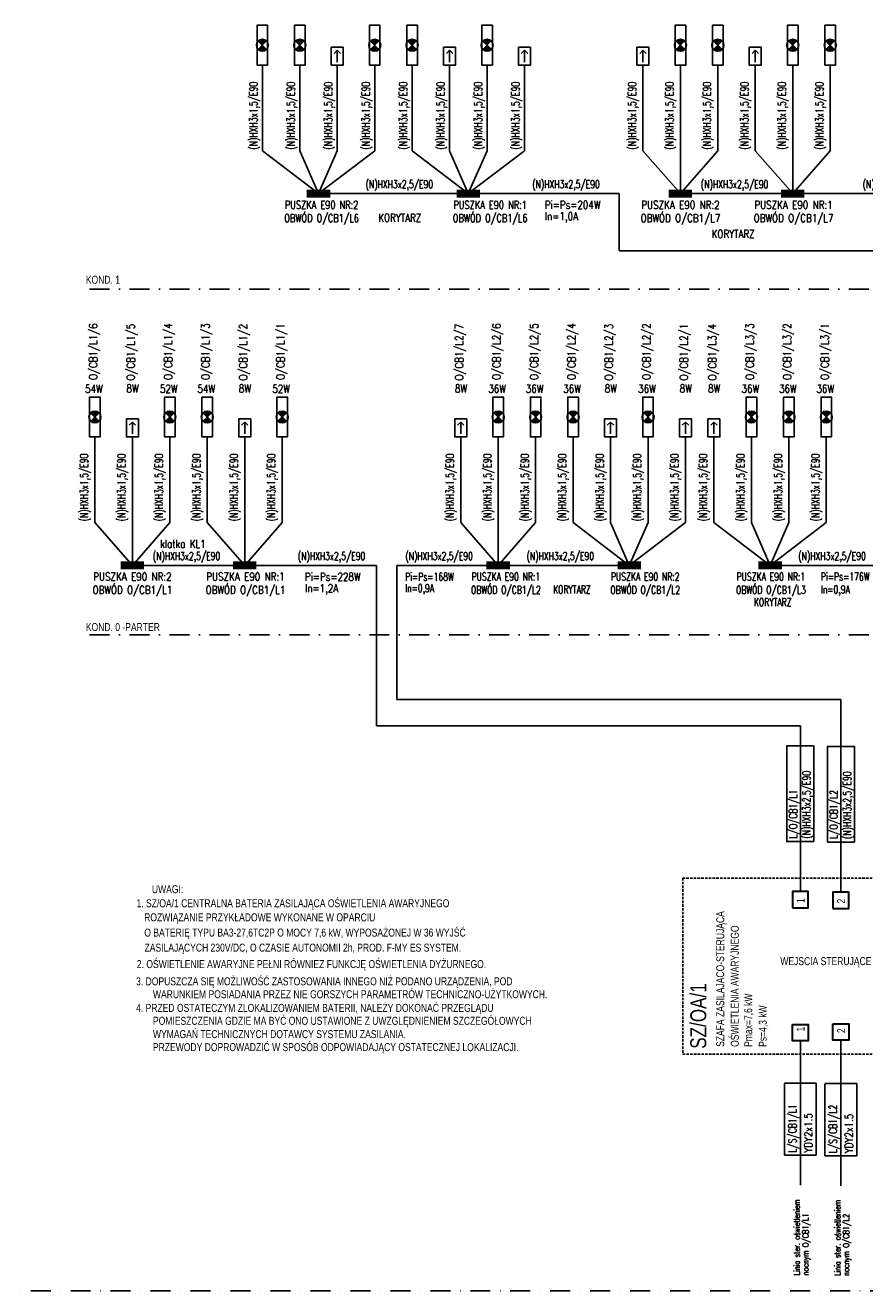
# Model space of a CAD drawing. Header units: inches. Extents: x -145354 to -97635, y 38777 to 78670.
# Tile 210 of 231: x -117612 to -115510, y 47504 to 50674. Entities that reach past the tile are written whole.
import ezdxf
from ezdxf.enums import TextEntityAlignment as Align

# ---------------------------------------------------------------- set-up
doc = ezdxf.new("R2010")
doc.units = ezdxf.units.IN
doc.header["$MEASUREMENT"] = 0
doc.linetypes.add('DASHDOT', pattern=[1, 0.5, -0.25, 0, -0.25])
doc.linetypes.add('HIDDEN', pattern=[0.375, 0.25, -0.125])
doc.layers.add('1CZ', color=6, linetype='Continuous', lineweight=30)
for name, color, linetype in [('E-90', 2, 'Continuous'), ('E35', 6, 'Continuous'), ('E50', 3, 'Continuous'), ('URZADZENIA', 3, 'Continuous')]:
    doc.layers.add(name, color=color, linetype=linetype)
doc.styles.add('ROMANS', font='romans', dxfattribs={"width": 0.85})

# ---------------------------------------------------------------- blocks, each defined once
blk = doc.blocks.new('kier')
at = {"layer": 'E35', "ltscale": 0.2}
for p, q in [((7.8, 15), (15.9, 23.1)), ((37.6, 15), (7.8, 15)), ((7.8, 15), (15.9, 6.9))]:
    blk.add_line(p, q, dxfattribs=at)
blk.add_lwpolyline([(0, 30), (45, 30), (45, 0), (0, 0)], close=True, dxfattribs=at)

msp = doc.modelspace()

# ---------------------------------------------------------------- hatches: boundary and pattern name
at = {"layer": 'E35'}
h = msp.add_hatch(color=256, dxfattribs=at)
h.paths.add_polyline_path([(-117007.93, 50634.65, 0.4187988), (-117029.31, 50634.49), (-117018.54, 50624.05)])
h.paths.add_polyline_path([(-117007.77, 50613.61), (-117018.54, 50624.05), (-117029.15, 50613.44, 0.4187988)])
h = msp.add_hatch(color=256, dxfattribs=at)
h.paths.add_polyline_path([(-116914.13, 50634.65, 0.4187988), (-116935.51, 50634.49), (-116924.74, 50624.05)])
h.paths.add_polyline_path([(-116913.97, 50613.61), (-116924.74, 50624.05), (-116935.35, 50613.44, 0.4187988)])
h = msp.add_hatch(color=256, dxfattribs=at)
h.paths.add_polyline_path([(-116726.53, 50634.65, 0.4187988), (-116747.91, 50634.49), (-116737.14, 50624.05)])
h.paths.add_polyline_path([(-116726.36, 50613.61), (-116737.14, 50624.05), (-116747.74, 50613.44, 0.4187988)])
h = msp.add_hatch(color=256, dxfattribs=at)
h.paths.add_polyline_path([(-116632.73, 50634.65, 0.4187988), (-116654.11, 50634.49), (-116643.33, 50624.05)])
h.paths.add_polyline_path([(-116632.56, 50613.61), (-116643.33, 50624.05), (-116653.94, 50613.44, 0.4187988)])
h = msp.add_hatch(color=256, dxfattribs=at)
h.paths.add_polyline_path([(-116445.13, 50634.65, 0.4187988), (-116466.5, 50634.49), (-116455.73, 50624.05)])
h.paths.add_polyline_path([(-116444.96, 50613.61), (-116455.73, 50624.05), (-116466.34, 50613.44, 0.4187988)])
h = msp.add_hatch(color=256, dxfattribs=at)
h.paths.add_polyline_path([(-115960.86, 50634.65, 0.4187988), (-115982.24, 50634.49), (-115971.47, 50624.05)])
h.paths.add_polyline_path([(-115960.7, 50613.61), (-115971.47, 50624.05), (-115982.08, 50613.44, 0.4187988)])
h = msp.add_hatch(color=256, dxfattribs=at)
h.paths.add_polyline_path([(-115867.06, 50634.65, 0.4187988), (-115888.44, 50634.49), (-115877.67, 50624.05)])
h.paths.add_polyline_path([(-115866.9, 50613.61), (-115877.67, 50624.05), (-115888.27, 50613.44, 0.4187988)])
h = msp.add_hatch(color=256, dxfattribs=at)
h.paths.add_polyline_path([(-115679.46, 50634.65, 0.4187988), (-115700.84, 50634.49), (-115690.07, 50624.05)])
h.paths.add_polyline_path([(-115679.29, 50613.61), (-115690.07, 50624.05), (-115700.67, 50613.44, 0.4187988)])
h = msp.add_hatch(color=256, dxfattribs=at)
h.paths.add_polyline_path([(-115585.59, 50634.65, 0.4187988), (-115606.97, 50634.49), (-115596.2, 50624.05)])
h.paths.add_polyline_path([(-115585.43, 50613.61), (-115596.2, 50624.05), (-115606.81, 50613.44, 0.4187988)])
h = msp.add_hatch(color=256, dxfattribs=at)
h.paths.add_polyline_path([(-117427.27, 49703.19, 0.4187988), (-117448.65, 49703.03), (-117437.88, 49692.59)])
h.paths.add_polyline_path([(-117427.1, 49682.15), (-117437.88, 49692.59), (-117448.48, 49681.98, 0.4187988)])
h = msp.add_hatch(color=256, dxfattribs=at)
h.paths.add_polyline_path([(-117239.67, 49703.19, 0.4187988), (-117261.04, 49703.03), (-117250.27, 49692.59)])
h.paths.add_polyline_path([(-117239.5, 49682.15), (-117250.27, 49692.59), (-117260.88, 49681.98, 0.4187988)])
h = msp.add_hatch(color=256, dxfattribs=at)
h.paths.add_polyline_path([(-117145.87, 49703.19, 0.4187988), (-117167.24, 49703.03), (-117156.47, 49692.59)])
h.paths.add_polyline_path([(-117145.7, 49682.15), (-117156.47, 49692.59), (-117167.08, 49681.98, 0.4187988)])
h = msp.add_hatch(color=256, dxfattribs=at)
h.paths.add_polyline_path([(-116958.2, 49703.19, 0.4187988), (-116979.58, 49703.03), (-116968.81, 49692.59)])
h.paths.add_polyline_path([(-116958.04, 49682.15), (-116968.81, 49692.59), (-116979.41, 49681.98, 0.4187988)])
h = msp.add_hatch(color=256, dxfattribs=at)
h.paths.add_polyline_path([(-116417.14, 49703.19, 0.4187988), (-116438.52, 49703.03), (-116427.74, 49692.59)])
h.paths.add_polyline_path([(-116416.97, 49682.15), (-116427.74, 49692.59), (-116438.35, 49681.98, 0.4187988)])
h = msp.add_hatch(color=256, dxfattribs=at)
h.paths.add_polyline_path([(-116323.34, 49703.19, 0.4187988), (-116344.71, 49703.03), (-116333.94, 49692.59)])
h.paths.add_polyline_path([(-116323.17, 49682.15), (-116333.94, 49692.59), (-116344.55, 49681.98, 0.4187988)])
h = msp.add_hatch(color=256, dxfattribs=at)
h.paths.add_polyline_path([(-116229.53, 49703.19, 0.4187988), (-116250.91, 49703.03), (-116240.14, 49692.59)])
h.paths.add_polyline_path([(-116229.37, 49682.15), (-116240.14, 49692.59), (-116250.75, 49681.98, 0.4187988)])
h = msp.add_hatch(color=256, dxfattribs=at)
h.paths.add_polyline_path([(-116041.93, 49703.19, 0.4187988), (-116063.31, 49703.03), (-116052.54, 49692.59)])
h.paths.add_polyline_path([(-116041.77, 49682.15), (-116052.54, 49692.59), (-116063.15, 49681.98, 0.4187988)])
h = msp.add_hatch(color=256, dxfattribs=at)
h.paths.add_polyline_path([(-115782.92, 49703.19, 0.4187988), (-115804.3, 49703.03), (-115793.53, 49692.59)])
h.paths.add_polyline_path([(-115782.76, 49682.15), (-115793.53, 49692.59), (-115804.14, 49681.98, 0.4187988)])
h = msp.add_hatch(color=256, dxfattribs=at)
h.paths.add_polyline_path([(-115689.12, 49703.19, 0.4187988), (-115710.5, 49703.03), (-115699.73, 49692.59)])
h.paths.add_polyline_path([(-115688.96, 49682.15), (-115699.73, 49692.59), (-115710.34, 49681.98, 0.4187988)])
h = msp.add_hatch(color=256, dxfattribs=at)
h.paths.add_polyline_path([(-115595.32, 49703.19, 0.4187988), (-115616.7, 49703.03), (-115605.93, 49692.59)])
h.paths.add_polyline_path([(-115595.16, 49682.15), (-115605.93, 49692.59), (-115616.53, 49681.98, 0.4187988)])

# ---------------------------------------------------------------- linework, layer by layer
at = {"layer": '1CZ'}
for points in [[(-115691.01, 48462.58), (-115651.01, 48462.58), (-115651.01, 48503.58), (-115691.01, 48503.58)], [(-115589.3, 48461.3), (-115549.3, 48461.3), (-115549.3, 48502.29), (-115589.3, 48502.29)], [(-115691.01, 48171.01), (-115651.01, 48171.01), (-115651.01, 48130.02), (-115691.01, 48130.02)], [(-115589.3, 48172.3), (-115549.3, 48172.3), (-115549.3, 48131.3), (-115589.3, 48131.3)]]:
    msp.add_lwpolyline(points, close=True, dxfattribs=at)
at = {"layer": 'E35'}
for p, q in [((-117029.31, 50634.49), (-117007.77, 50613.61)), ((-117029.15, 50613.44), (-117007.93, 50634.65)), ((-116935.51, 50634.49), (-116913.97, 50613.61)), ((-116935.35, 50613.44), (-116914.13, 50634.65)), ((-116747.91, 50634.49), (-116726.36, 50613.61)), ((-116747.74, 50613.44), (-116726.53, 50634.65)), ((-116654.11, 50634.49), (-116632.56, 50613.61)), ((-116653.94, 50613.44), (-116632.73, 50634.65)), ((-116466.5, 50634.49), (-116444.96, 50613.61)), ((-116466.34, 50613.44), (-116445.13, 50634.65)), ((-115982.24, 50634.49), (-115960.7, 50613.61)), ((-115982.08, 50613.44), (-115960.86, 50634.65)), ((-115888.44, 50634.49), (-115866.9, 50613.61)), ((-115888.27, 50613.44), (-115867.06, 50634.65)), ((-115700.84, 50634.49), (-115679.29, 50613.61)), ((-115700.67, 50613.44), (-115679.46, 50634.65)), ((-115606.97, 50634.49), (-115585.43, 50613.61)), ((-115606.81, 50613.44), (-115585.59, 50634.65)), ((-117448.65, 49703.03), (-117427.1, 49682.15)), ((-117448.48, 49681.98), (-117427.27, 49703.19)), ((-117261.04, 49703.03), (-117239.5, 49682.15)), ((-117260.88, 49681.98), (-117239.67, 49703.19)), ((-117167.24, 49703.03), (-117145.7, 49682.15)), ((-117167.08, 49681.98), (-117145.87, 49703.19)), ((-116979.58, 49703.03), (-116958.04, 49682.15)), ((-116979.41, 49681.98), (-116958.2, 49703.19)), ((-116438.52, 49703.03), (-116416.97, 49682.15)), ((-116438.35, 49681.98), (-116417.14, 49703.19)), ((-116344.71, 49703.03), (-116323.17, 49682.15)), ((-116344.55, 49681.98), (-116323.34, 49703.19)), ((-116250.91, 49703.03), (-116229.37, 49682.15)), ((-116250.75, 49681.98), (-116229.53, 49703.19)), ((-116063.31, 49703.03), (-116041.77, 49682.15)), ((-116063.15, 49681.98), (-116041.93, 49703.19)), ((-115804.3, 49703.03), (-115782.76, 49682.15)), ((-115804.14, 49681.98), (-115782.92, 49703.19)), ((-115710.5, 49703.03), (-115688.96, 49682.15)), ((-115710.34, 49681.98), (-115689.12, 49703.19)), ((-115616.7, 49703.03), (-115595.16, 49682.15)), ((-115616.53, 49681.98), (-115595.32, 49703.19)), ((-115711.01, 48023.8), (-115671.01, 48023.8)), ((-115711.01, 47843.17), (-115711.01, 48022.84)), ((-115671.01, 48023.8), (-115631.01, 48023.8)), ((-115671.01, 47843.17), (-115671.01, 48022.84)), ((-115631.01, 48023.8), (-115631.01, 47843.17)), ((-115609.3, 48022.52), (-115569.3, 48022.52)), ((-115609.3, 47841.88), (-115609.3, 48021.55)), ((-115569.3, 48022.52), (-115529.3, 48022.52)), ((-115569.3, 47841.88), (-115569.3, 48021.55)), ((-115529.3, 48022.52), (-115529.3, 47841.88)), ((-115671.01, 47843.17), (-115711.01, 47843.17)), ((-115631.01, 47843.17), (-115671.01, 47843.17)), ((-115569.3, 47841.88), (-115609.3, 47841.88)), ((-115529.3, 47841.88), (-115569.3, 47841.88))]:
    msp.add_line(p, q, dxfattribs=at)
at = {"layer": 'E35', "linetype": 'DASHDOT', "ltscale": 100}
for p, q in [((-117451.18, 50012.75), (-112185.99, 50012.75)), ((-117451.18, 49146.56), (-112185.99, 49146.56)), ((-117698.73, 47503.71), (-112283.05, 47503.71))]:
    msp.add_line(p, q, dxfattribs=at)
at = {"layer": 'E35'}
for points in [[(-117005.23, 50574.15), (-117005.23, 50673.95), (-117031.85, 50673.95), (-117031.85, 50574.15)], [(-116911.43, 50574.15), (-116911.43, 50673.95), (-116938.05, 50673.95), (-116938.05, 50574.15)], [(-116723.83, 50574.15), (-116723.83, 50673.95), (-116750.45, 50673.95), (-116750.45, 50574.15)], [(-116630.02, 50574.15), (-116630.02, 50673.95), (-116656.64, 50673.95), (-116656.64, 50574.15)], [(-116442.42, 50574.15), (-116442.42, 50673.95), (-116469.04, 50673.95), (-116469.04, 50574.15)], [(-115958.16, 50574.15), (-115958.16, 50673.95), (-115984.78, 50673.95), (-115984.78, 50574.15)], [(-115864.36, 50574.15), (-115864.36, 50673.95), (-115890.98, 50673.95), (-115890.98, 50574.15)], [(-115676.76, 50574.15), (-115676.76, 50673.95), (-115703.38, 50673.95), (-115703.38, 50574.15)], [(-115582.89, 50574.15), (-115582.89, 50673.95), (-115609.51, 50673.95), (-115609.51, 50574.15)], [(-117424.57, 49642.69), (-117424.57, 49742.49), (-117451.19, 49742.49), (-117451.19, 49642.69)], [(-117236.96, 49642.69), (-117236.96, 49742.49), (-117263.58, 49742.49), (-117263.58, 49642.69)], [(-117143.16, 49642.69), (-117143.16, 49742.49), (-117169.78, 49742.49), (-117169.78, 49642.69)], [(-116955.5, 49642.69), (-116955.5, 49742.49), (-116982.12, 49742.49), (-116982.12, 49642.69)], [(-116414.43, 49642.69), (-116414.43, 49742.49), (-116441.05, 49742.49), (-116441.05, 49642.69)], [(-116320.63, 49642.69), (-116320.63, 49742.49), (-116347.25, 49742.49), (-116347.25, 49642.69)], [(-116226.83, 49642.69), (-116226.83, 49742.49), (-116253.45, 49742.49), (-116253.45, 49642.69)], [(-116039.23, 49642.69), (-116039.23, 49742.49), (-116065.85, 49742.49), (-116065.85, 49642.69)], [(-115780.22, 49642.69), (-115780.22, 49742.49), (-115806.84, 49742.49), (-115806.84, 49642.69)], [(-115686.42, 49642.69), (-115686.42, 49742.49), (-115713.04, 49742.49), (-115713.04, 49642.69)], [(-115592.62, 49642.69), (-115592.62, 49742.49), (-115619.24, 49742.49), (-115619.24, 49642.69)]]:
    msp.add_lwpolyline(points, close=True, dxfattribs=at)
at = {"layer": 'E35', "linetype": 'Continuous'}
for points in [[(-115671.01, 48629.09), (-115704.92, 48629.09), (-115704.92, 48868.72), (-115671.01, 48868.72)], [(-115637.11, 48629.09), (-115671.01, 48629.09), (-115671.01, 48868.72), (-115637.11, 48868.72)], [(-115603.2, 48627.81), (-115569.3, 48627.81), (-115569.3, 48867.44), (-115603.2, 48867.44)], [(-115569.3, 48627.81), (-115535.39, 48627.81), (-115535.39, 48867.44), (-115569.3, 48867.44)]]:
    msp.add_lwpolyline(points, close=True, dxfattribs=at)
at = {"layer": 'E35'}
for centre in [(-117018.54, 50624.05), (-116924.74, 50624.05), (-116737.14, 50624.05), (-116643.33, 50624.05), (-116455.73, 50624.05), (-115971.47, 50624.05), (-115877.67, 50624.05), (-115690.07, 50624.05), (-115596.2, 50624.05), (-117437.88, 49692.59), (-117250.27, 49692.59), (-117156.47, 49692.59), (-116968.81, 49692.59), (-116427.74, 49692.59), (-116333.94, 49692.59), (-116240.14, 49692.59), (-116052.54, 49692.59), (-115793.53, 49692.59), (-115699.73, 49692.59), (-115605.93, 49692.59)]:
    msp.add_circle(centre, 15, dxfattribs=at)
at = {"layer": 'E50'}
for p, q in [((-117018.54, 50574.15), (-117018.54, 50359.72)), ((-116924.74, 50574.15), (-116924.74, 50359.72)), ((-116830.94, 50574.15), (-116830.94, 50359.72)), ((-116737.14, 50574.15), (-116737.14, 50359.72)), ((-116643.33, 50574.15), (-116643.33, 50359.72)), ((-116549.53, 50574.15), (-116549.53, 50359.72)), ((-116455.73, 50574.15), (-116455.73, 50359.72)), ((-116361.87, 50574.15), (-116361.87, 50359.72)), ((-116065.27, 50574.15), (-116065.27, 50359.72)), ((-115971.41, 50574.15), (-115971.41, 50252.36)), ((-115877.6, 50574.15), (-115877.6, 50359.72)), ((-115783.8, 50574.15), (-115783.8, 50359.72)), ((-115690, 50574.15), (-115690, 50252.36)), ((-115596.2, 50574.15), (-115596.2, 50359.72)), ((-117018.54, 50359.72), (-116877.84, 50252.36)), ((-116924.74, 50359.72), (-116877.84, 50252.36)), ((-116737.14, 50359.72), (-116877.84, 50252.36)), ((-116830.94, 50359.72), (-116877.84, 50252.36)), ((-116643.33, 50359.72), (-116502.63, 50252.36)), ((-116549.53, 50359.72), (-116502.63, 50252.36)), ((-116361.87, 50359.72), (-116502.63, 50252.36)), ((-116455.73, 50359.72), (-116502.63, 50252.36)), ((-116065.27, 50359.72), (-115971.41, 50252.36)), ((-115877.6, 50359.72), (-115971.41, 50252.36)), ((-115783.8, 50359.72), (-115690, 50252.36)), ((-115596.2, 50359.72), (-115690, 50252.36)), ((-116125.06, 50252.36), (-116877.84, 50252.36)), ((-116125.06, 50252.36), (-116125.06, 50108.88)), ((-115971.41, 50252.36), (-115690, 50252.36)), ((-115060.7, 50252.36), (-115690, 50252.36)), ((-115162.42, 50108.88), (-116125.06, 50108.88)), ((-117437.94, 49642.69), (-117437.94, 49428.26)), ((-117344.07, 49642.69), (-117344.07, 49428.26)), ((-117250.27, 49642.69), (-117250.27, 49428.26)), ((-117156.47, 49642.69), (-117156.47, 49428.26)), ((-117062.67, 49642.69), (-117062.67, 49428.26)), ((-116968.87, 49642.69), (-116968.87, 49428.26)), ((-116521.61, 49642.69), (-116521.61, 49428.26)), ((-116427.74, 49642.69), (-116427.74, 49320.9)), ((-116333.94, 49642.69), (-116333.94, 49428.26)), ((-116240.14, 49642.69), (-116240.14, 49428.26)), ((-116146.34, 49642.69), (-116146.34, 49428.26)), ((-116052.54, 49642.69), (-116052.54, 49428.26)), ((-115958.74, 49642.69), (-115958.74, 49428.26)), ((-115887.33, 49642.69), (-115887.33, 49428.26)), ((-115793.53, 49642.69), (-115793.53, 49428.26)), ((-115699.73, 49642.69), (-115699.73, 49428.26)), ((-115605.93, 49642.69), (-115605.93, 49428.26)), ((-117437.94, 49428.26), (-117344.07, 49320.9)), ((-117250.27, 49428.26), (-117344.07, 49320.9)), ((-117344.07, 49428.26), (-117344.07, 49320.9)), ((-117156.47, 49428.26), (-117062.67, 49320.9)), ((-116968.87, 49428.26), (-117062.67, 49320.9)), ((-117062.67, 49428.26), (-117062.67, 49320.9)), ((-116427.74, 49320.9), (-116521.61, 49428.26)), ((-116333.94, 49428.26), (-116427.74, 49320.9)), ((-116240.14, 49428.26), (-116099.5, 49320.9)), ((-116146.34, 49428.26), (-116099.5, 49320.9)), ((-115958.74, 49428.26), (-116099.5, 49320.9)), ((-116052.54, 49428.26), (-116099.5, 49320.9)), ((-115887.33, 49428.26), (-115746.69, 49320.9)), ((-115793.53, 49428.26), (-115746.69, 49320.9)), ((-115605.93, 49428.26), (-115746.69, 49320.9)), ((-115699.73, 49428.26), (-115746.69, 49320.9)), ((-117344.07, 49320.9), (-117062.67, 49320.9)), ((-116732.7, 49320.9), (-117062.67, 49320.9)), ((-116787.26, 49320.9), (-116832.26, 49320.9)), ((-116732.7, 48919.27), (-116732.7, 49320.9)), ((-116681.79, 49320.9), (-116681.79, 48984.88)), ((-116099.5, 49320.9), (-116681.79, 49320.9)), ((-115467.58, 49320.9), (-115746.69, 49320.9)), ((-115569.3, 48984.88), (-116681.79, 48984.88)), ((-115569.3, 48984.88), (-115569.3, 48867.44)), ((-115671.01, 48919.27), (-116732.7, 48919.27)), ((-115671.01, 48919.27), (-115671.01, 48868.72)), ((-115671.01, 48629.09), (-115671.01, 48577.02)), ((-115569.3, 48627.81), (-115569.3, 48575.73)), ((-115671.01, 48130.02), (-115671.01, 48062.38)), ((-115569.3, 48128.73), (-115569.3, 48061.1))]:
    msp.add_line(p, q, dxfattribs=at)
at = {"layer": 'E50', "ltscale": 60, "const_width": 20}
for points in [[(-116907.21, 50252.36), (-116848.43, 50252.36)], [(-116532.02, 50252.36), (-116473.24, 50252.36)], [(-116000.8, 50252.36), (-115942.02, 50252.36)], [(-115719.39, 50252.36), (-115660.61, 50252.36)], [(-117373.47, 49320.9), (-117314.68, 49320.9)], [(-117092.06, 49320.9), (-117033.28, 49320.9)], [(-116457.13, 49320.9), (-116398.35, 49320.9)], [(-116128.89, 49320.9), (-116070.11, 49320.9)], [(-115776.08, 49320.9), (-115717.3, 49320.9)]]:
    msp.add_lwpolyline(points, dxfattribs=at)
at = {"layer": 'URZADZENIA'}
for p, q in [((-115671.01, 48577.02), (-115671.01, 48503.58)), ((-115569.3, 48575.73), (-115569.3, 48502.29)), ((-115671.01, 48095.65), (-115671.01, 48023.8)), ((-115569.3, 48094.36), (-115569.3, 48022.52)), ((-115671.01, 47841.4), (-115671.01, 47767.96)), ((-115569.3, 47840.11), (-115569.3, 47766.68))]:
    msp.add_line(p, q, dxfattribs=at)
at = {"layer": 'URZADZENIA', "color": 6, "linetype": 'HIDDEN', "ltscale": 25}
for p, q in [((-114356.57, 48537.48), (-115965.71, 48537.48)), ((-115965.71, 48537.48), (-115965.71, 48096.11)), ((-115965.71, 48096.11), (-114356.57, 48096.11))]:
    msp.add_line(p, q, dxfattribs=at)

# ---------------------------------------------------------------- block references
at = {"layer": 'E50', "rotation": 270}
for p in [(-116845.94, 50619.15), (-116564.53, 50619.15), (-116376.87, 50619.15), (-116080.27, 50619.15), (-115798.87, 50619.15), (-117359.07, 49687.69), (-117077.67, 49687.69), (-116536.55, 49687.69), (-116161.34, 49687.69), (-115973.67, 49687.69), (-115902.33, 49687.69)]:
    msp.add_blockref('kier', p, dxfattribs=at)

# ---------------------------------------------------------------- texts
at = {"layer": '1CZ', "width": 0.8}
for s, p in [('KOND. 1', (-117460.59, 50026.53)), ('KOND. 0 -PARTER', (-117460.59, 49156.38)), ('UWAGI:', (-117295.09, 48499.68)), ('1. SZ/OA/1 CENTRALNA BATERIA ZASILAJĄCA OŚWIETLENIA AWARYJNEGO', (-117333.63, 48464.35)), ('  ROZWIĄZANIE PRZYKŁADOWE WYKONANE W OPARCIU', (-117326.37, 48429.13)), ('  O BATERIĘ TYPU BA3-27,6TC2P O MOCY 7,6 kW, WYPOSAŻONEJ W 36 WYJŚĆ', (-117326.08, 48390.88)), ('  ZASILAJĄCYCH 230V/DC, O CZASIE AUTONOMII 2h, PROD. F-MY ES SYSTEM.', (-117325.33, 48353.21)), ('2. OŚWIETLENIE AWARYJNE PEŁNI RÓWNIEZ FUNKCJĘ OŚWIETLENIA DYŻURNEGO.', (-117332.85, 48311.95)), ('WEJSCIA STERUJĄCE WYJŚCIAMI ZA POMOCĄ UKŁADÓW KONTROLI OBECNOŚCI NAPIĘCIA', (-115721.24, 48319.4)), ('3. DOPUSZCZA SIĘ MOŻLIWOŚĆ ZASTOSOWANIA INNEGO NIŻ PODANO URZĄDZENIA, POD', (-117334.64, 48268.78)), ('WARUNKIEM POSIADANIA PRZEZ NIE GORSZYCH PARAMETRÓW TECHNICZNO-UŻYTKOWYCH.', (-117292.46, 48236.44)), ('4. PRZED OSTATECZYM ZLOKALIZOWANIEM BATERII, NALEŻY DOKONAĆ PRZEGLĄDU ', (-117334.64, 48202.19)), ('POMIESZCZENIA GDZIE MA BYĆ ONO USTAWIONE Z UWZGLĘDNIENIEM SZCZEGÓŁOWYCH', (-117292.46, 48169.84)), ('WYMAGAŃ TECHNICZNYCH DOTAWCY SYSTEMU ZASILANIA.', (-117292.46, 48136.54)), ('PRZEWODY DOPROWADZIĆ W SPOSÓB ODPOWIADAJĄCY OSTATECZNEJ LOKALIZACJI.', (-117292.46, 48103.92))]:
    msp.add_text(s, height=20, dxfattribs=at).set_placement(p)
for s, p in [('1', (-115660.49, 48475.01)), ('2', (-115558.77, 48473.72)), ('SZAFA ZASILAJACO-STERUJĄCA', (-115861.67, 48114.52)), ('OŚWIETLENIA AWARYJNEGO', (-115825.21, 48114.52)), ('Pmax=7,6 kW', (-115791.6, 48114.52)), ('Ps=4,3 kW', (-115755.14, 48114.52)), ('1', (-115660.49, 48153.25)), ('2', (-115558.77, 48149.21))]:
    msp.add_text(s, height=20, rotation=90, dxfattribs=at).set_placement(p)
at = {"layer": 'E-90', "style": 'ROMANS'}
for s, width, p in [('PUSZKA E90 NR:2', 0.75, (-116870.1, 50224.11)), ('PUSZKA E90 NR:1', 0.75, (-116448, 50224.11)), ('PUSZKA E90 NR:2', 0.8, (-115971.31, 50224.11)), ('PUSZKA E90 NR:1', 0.8, (-115688.15, 50224.11)), ('OBWÓD O/CB1/L6', 0.75, (-116870.1, 50190.9)), ('OBWÓD O/CB1/L6', 0.75, (-116448, 50190.9)), ('OBWÓD O/CB1/L7', 0.8, (-115971.31, 50190.9)), ('OBWÓD O/CB1/L7', 0.8, (-115688.15, 50190.9)), ('PUSZKA E90 NR:2', 0.8, (-117343.98, 49292.65)), ('PUSZKA E90 NR:1', 0.8, (-117060.82, 49292.65)), ('PUSZKA E90 NR:1', 0.7, (-116408.58, 49292.65)), ('PUSZKA E90 NR:2', 0.7, (-116059.53, 49292.65)), ('PUSZKA E90 NR:1', 0.7, (-115744.84, 49292.65)), ('OBWÓD O/CB1/L1', 0.8, (-117343.98, 49259.44)), ('OBWÓD O/CB1/L1', 0.8, (-117060.82, 49259.44)), ('OBWÓD O/CB1/L2', 0.7, (-116408.58, 49259.44)), ('OBWÓD O/CB1/L2', 0.7, (-116059.53, 49259.44)), ('OBWÓD O/CB1/L3', 0.7, (-115744.84, 49259.44))]:
    msp.add_text(s, height=20, rotation=0, dxfattribs=dict(at, width=width)).set_placement(p, align=Align.MIDDLE)
at = {"layer": 'E35', "style": 'ROMANS'}
for s, width, p in [('(N)HXH3x1,5/E90', 0.7, (-117030.94, 50363.12)), ('(N)HXH3x1,5/E90', 0.7, (-116937.14, 50363.12)), ('(N)HXH3x1,5/E90', 0.7, (-116843.34, 50363.12)), ('(N)HXH3x1,5/E90', 0.7, (-116749.54, 50363.12)), ('(N)HXH3x1,5/E90', 0.7, (-116655.74, 50363.12)), ('(N)HXH3x1,5/E90', 0.7, (-116561.93, 50363.12)), ('(N)HXH3x1,5/E90', 0.7, (-116468.13, 50363.12)), ('(N)HXH3x1,5/E90', 0.7, (-116374.27, 50363.12)), ('(N)HXH3x1,5/E90', 0.7, (-116082.47, 50363.12)), ('(N)HXH3x1,5/E90', 0.7, (-115988.61, 50363.12)), ('(N)HXH3x1,5/E90', 0.7, (-115894.81, 50363.12)), ('(N)HXH3x1,5/E90', 0.7, (-115801.01, 50363.12)), ('(N)HXH3x1,5/E90', 0.7, (-115707.2, 50363.12)), ('(N)HXH3x1,5/E90', 0.7, (-115613.4, 50363.12)), ('O/CB1/L1/6', 0.8, (-117432.01, 49785.44)), ('O/CB1/L1/5', 0.8, (-117338.21, 49784.09)), ('O/CB1/L1/4', 0.8, (-117244.41, 49785.44)), ('O/CB1/L1/3', 0.8, (-117150.61, 49785.44)), ('O/CB1/L1/2', 0.8, (-117056.81, 49784.09)), ('O/CB1/L1/1', 0.8, (-116962.94, 49785.44)), ('O/CB1/L2/7', 0.8, (-116515.68, 49784.09)), ('O/CB1/L2/6', 0.8, (-116421.88, 49785.44)), ('O/CB1/L2/5', 0.8, (-116328.08, 49785.44)), ('O/CB1/L2/4', 0.8, (-116234.28, 49785.44)), ('O/CB1/L2/3', 0.8, (-116140.48, 49784.09)), ('O/CB1/L2/2', 0.8, (-116046.68, 49785.44)), ('O/CB1/L2/1', 0.8, (-115952.81, 49784.09)), ('O/CB1/L3/4', 0.8, (-115881.47, 49784.09)), ('O/CB1/L3/3', 0.8, (-115787.67, 49785.44)), ('O/CB1/L3/2', 0.8, (-115693.87, 49785.44)), ('O/CB1/L3/1', 0.8, (-115600.06, 49785.44)), ('(N)HXH3x1,5/E90', 0.7, (-117455.14, 49431.66)), ('(N)HXH3x1,5/E90', 0.7, (-117361.28, 49431.66)), ('(N)HXH3x1,5/E90', 0.7, (-117267.48, 49431.66)), ('(N)HXH3x1,5/E90', 0.7, (-117173.67, 49431.66)), ('(N)HXH3x1,5/E90', 0.7, (-117079.87, 49431.66)), ('(N)HXH3x1,5/E90', 0.7, (-116986.07, 49431.66)), ('(N)HXH3x1,5/E90', 0.7, (-116538.81, 49431.66)), ('(N)HXH3x1,5/E90', 0.7, (-116444.95, 49431.66)), ('(N)HXH3x1,5/E90', 0.7, (-116351.15, 49431.66)), ('(N)HXH3x1,5/E90', 0.7, (-116257.34, 49431.66)), ('(N)HXH3x1,5/E90', 0.7, (-116163.54, 49431.66)), ('(N)HXH3x1,5/E90', 0.7, (-116069.74, 49431.66)), ('(N)HXH3x1,5/E90', 0.7, (-115975.94, 49431.66)), ('(N)HXH3x1,5/E90', 0.7, (-115904.53, 49431.66)), ('(N)HXH3x1,5/E90', 0.7, (-115810.73, 49431.66)), ('(N)HXH3x1,5/E90', 0.7, (-115716.93, 49431.66)), ('(N)HXH3x1,5/E90', 0.7, (-115623.13, 49431.66)), ('(N)HXH3x2,5/E90', 0.7, (-115645.35, 48636.84)), ('(N)HXH3x2,5/E90', 0.7, (-115543.63, 48635.55)), ('L/O/CB1/L1', 0.7, (-115679.25, 48636.84)), ('L/O/CB1/L2', 0.7, (-115577.53, 48635.55)), ('L/S/CB1/L1', 0.7, (-115681.01, 47849.68)), ('YDY2x1.5', 0.8, (-115641.01, 47849.68)), ('L/S/CB1/L2', 0.7, (-115579.3, 47848.39)), ('YDY2x1.5', 0.8, (-115539.3, 47848.39))]:
    msp.add_text(s, height=20, rotation=90, dxfattribs=dict(at, width=width)).set_placement(p)
for s, width, p in [('(N)HXH3x2,5/E90', 0.7, (-116759.95, 50265.72)), ('(N)HXH3x2,5/E90', 0.7, (-116342.62, 50265.72)), ('(N)HXH3x2,5/E90', 0.7, (-115920.37, 50265.72)), ('(N)HXH3x2,5/E90', 0.7, (-115514.92, 50265.72)), ('Pi=Ps=204W', 0.8, (-116311.06, 50214.19)), ('KORYTARZ', 0.8, (-116728.16, 50181.94)), ('In=1,0A', 0.8, (-116310.88, 50185.54)), ('KORYTARZ', 0.8, (-115893.18, 50141.26)), ('54W', 0.8, (-117462.57, 49753.44)), ('8W', 0.8, (-117358.7, 49753.99)), ('52W', 0.8, (-117274.96, 49753.44)), ('54W', 0.8, (-117181.16, 49753.44)), ('8W', 0.8, (-117077.29, 49753.99)), ('52W', 0.8, (-116993.5, 49753.44)), ('8W', 0.8, (-116536.17, 49753.99)), ('36W', 0.8, (-116452.43, 49753.44)), ('36W', 0.8, (-116358.63, 49753.44)), ('36W', 0.8, (-116264.83, 49753.44)), ('8W', 0.8, (-116160.96, 49753.99)), ('36W', 0.8, (-116077.23, 49753.44)), ('8W', 0.8, (-115973.3, 49753.99)), ('8W', 0.8, (-115901.95, 49753.99)), ('36W', 0.8, (-115818.22, 49753.44)), ('36W', 0.8, (-115724.42, 49753.44)), ('36W', 0.8, (-115630.62, 49753.44)), ('klatka KL1', 0.8, (-117274.35, 49364.81)), ('(N)HXH3x2,5/E90', 0.7, (-117293.04, 49334.26)), ('(N)HXH3x2,5/E90', 0.7, (-116929.74, 49334.26)), ('(N)HXH3x2,5/E90', 0.7, (-116660.37, 49334.26)), ('(N)HXH3x2,5/E90', 0.7, (-116356.82, 49334.26)), ('(N)HXH3x2,5/E90', 0.7, (-115676.16, 49334.26)), ('Pi=Ps=228W', 0.8, (-116911.94, 49282.27)), ('Pi=Ps=168W', 0.7, (-116661.01, 49282.57)), ('Pi=Ps=176W', 0.7, (-115619.75, 49282.67)), ('In=1,2A', 0.8, (-116911.46, 49253.62)), ('In=0,9A', 0.7, (-116660.89, 49253.92)), ('KORYTARZ', 0.7, (-116290.33, 49250.48)), ('In=0,9A', 0.7, (-115619.61, 49250.78)), ('KORYTARZ', 0.7, (-115787.46, 49218.86))]:
    msp.add_text(s, height=20, dxfattribs=dict(at, width=width)).set_placement(p)
at = {"layer": 'E35', "color": 2, "style": 'ROMANS', "width": 0.8}
for s, p in [('Linia ster. oświetleniem ', (-115672.4, 47542.39)), ('Linia ster. oświetleniem ', (-115570.68, 47541.1)), ('nocnym O/CB1/L1', (-115650.63, 47542.28)), ('nocnym O/CB1/L2', (-115548.91, 47540.99))]:
    msp.add_text(s, height=15, rotation=90, dxfattribs=at).set_placement(p)
at = {"layer": 'URZADZENIA', "width": 0.8}
msp.add_text('SZ/OA/1', height=40, rotation=90, dxfattribs=at).set_placement((-115906.62, 48109.81))

doc.saveas('drawing.dxf')
